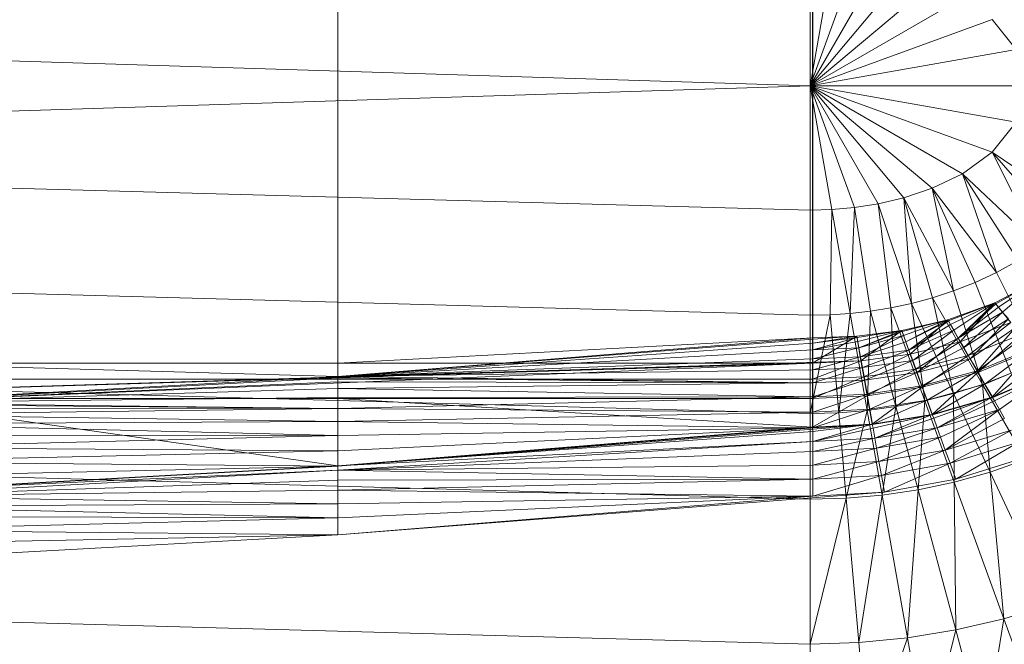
# Model space of a CAD drawing. Header units: metres. Extents: x 391.1 to 427.5, y 12.5 to 28.4.
# Tile 166 of 209: x 407.697 to 407.935, y 27.188 to 27.339. Entities that reach past the tile are written whole.
import ezdxf

# ---------------------------------------------------------------- set-up
doc = ezdxf.new("R2010")
doc.units = ezdxf.units.M
doc.layers.add('A-DETL-____-MBND', color=7, linetype='Continuous', lineweight=18)

# ---------------------------------------------------------------- blocks, each defined once
blk = doc.blocks.new('Family - Inodor PA-152337-03_CLI_AIGUA_P0A')
at = {"layer": 'A-DETL-____-MBND', "color": 253, "true_color": 0xaaaaaa}
for p, q in [((0.39665, 0.13288), (0.39665, 0.26697)), ((0.39665, 0.13288), (0.39665, 0.26697)), ((0.39665, 0.26697), (0.39665, 0.13288)), ((0.39665, 0.26697), (0.39665, 0.13288)), ((0.51154, 0.26697), (0.51154, 0.13288)), ((0.51154, 0.13288), (0.51154, 0.26697)), ((0.5116, 0.13894), (0.5116, 0.2609)), ((0.5116, 0.13894), (0.5116, 0.2609)), ((0.51095, 0.19991), (0.51095, 0.22997)), ((0.51623, 0.22982), (0.51095, 0.19991)), ((0.52166, 0.22933), (0.51095, 0.19991)), ((0.52742, 0.22843), (0.51095, 0.19991)), ((0.53366, 0.22697), (0.51095, 0.19991)), ((0.54048, 0.22469), (0.51095, 0.19991)), ((0.54779, 0.22118), (0.51095, 0.19991)), ((0.51095, 0.19991), (0.00127, 0.2159)), ((0.55503, 0.21596), (0.51095, 0.19991)), ((0.5608, 0.2087), (0.55503, 0.21596)), ((0.5608, 0.2087), (0.51095, 0.19991)), ((0.51095, 0.19991), (0.00127, 0.18393)), ((0.56308, 0.19991), (0.51095, 0.19991)), ((0.5608, 0.19112), (0.51095, 0.19991)), ((0.55503, 0.18387), (0.51095, 0.19991)), ((0.51095, 0.19991), (0.51095, 0.16986)), ((0.54779, 0.17865), (0.51095, 0.19991)), ((0.54048, 0.17514), (0.51095, 0.19991)), ((0.53366, 0.17286), (0.51095, 0.19991)), ((0.52742, 0.17139), (0.51095, 0.19991)), ((0.52166, 0.1705), (0.51095, 0.19991)), ((0.51623, 0.17001), (0.51095, 0.19991)), ((0.5608, 0.19112), (0.55503, 0.18387)), ((0.51095, 0.16986), (0.00127, 0.18393)), ((0.55503, 0.18387), (0.54779, 0.17865)), ((0.57592, 0.16962), (0.55503, 0.18387)), ((0.55503, 0.18387), (0.56637, 0.16111)), ((0.5713, 0.16507), (0.55503, 0.18387)), ((0.54779, 0.17865), (0.54048, 0.17514)), ((0.56637, 0.16111), (0.54779, 0.17865)), ((0.54779, 0.17865), (0.55607, 0.1548)), ((0.56126, 0.1577), (0.54779, 0.17865)), ((0.54048, 0.17514), (0.53366, 0.17286)), ((0.55607, 0.1548), (0.54048, 0.17514)), ((0.54048, 0.17514), (0.54568, 0.15031)), ((0.55086, 0.15235), (0.54048, 0.17514)), ((0.53366, 0.17286), (0.52742, 0.17139)), ((0.54568, 0.15031), (0.53366, 0.17286)), ((0.53366, 0.17286), (0.53549, 0.14729)), ((0.54056, 0.14864), (0.53366, 0.17286)), ((0.51623, 0.17001), (0.51095, 0.16986)), ((0.51095, 0.16986), (0.51095, 0.14444)), ((0.51623, 0.17001), (0.5158, 0.14455)), ((0.52166, 0.1705), (0.51623, 0.17001)), ((0.52066, 0.14488), (0.51623, 0.17001)), ((0.52166, 0.1705), (0.52066, 0.14488)), ((0.52742, 0.17139), (0.52166, 0.1705)), ((0.52555, 0.14543), (0.52166, 0.1705)), ((0.53549, 0.14729), (0.52742, 0.17139)), ((0.52742, 0.17139), (0.53049, 0.14623)), ((0.51095, 0.14444), (0.00127, 0.15852)), ((0.56126, 0.1577), (0.55607, 0.1548)), ((0.55607, 0.1548), (0.55086, 0.15235)), ((0.55567, 0.14741), (0.56699, 0.15344)), ((0.55567, 0.14741), (0.56699, 0.15344)), ((0.56699, 0.15344), (0.55567, 0.14741)), ((0.55567, 0.14741), (0.56699, 0.15344)), ((0.55587, 0.14717), (0.56699, 0.15344)), ((0.55587, 0.14717), (0.56699, 0.15344)), ((0.55607, 0.1548), (0.56654, 0.13366)), ((0.5565, 0.14641), (0.56699, 0.15344)), ((0.5565, 0.14641), (0.56699, 0.15344)), ((0.55753, 0.14519), (0.56699, 0.15344)), ((0.55753, 0.14519), (0.56699, 0.15344)), ((0.54568, 0.15031), (0.54056, 0.14864)), ((0.55086, 0.15235), (0.54568, 0.15031)), ((0.54568, 0.15031), (0.55265, 0.12769)), ((0.55086, 0.15235), (0.55962, 0.13041)), ((0.54056, 0.14864), (0.53549, 0.14729)), ((0.55265, 0.12769), (0.54056, 0.14864)), ((0.54056, 0.14864), (0.54567, 0.12547)), ((0.52555, 0.14543), (0.52066, 0.14488)), ((0.52555, 0.14543), (0.52479, 0.12141)), ((0.53049, 0.14623), (0.52555, 0.14543)), ((0.53173, 0.12235), (0.52555, 0.14543)), ((0.53549, 0.14729), (0.53049, 0.14623)), ((0.53869, 0.1237), (0.53049, 0.14623)), ((0.53049, 0.14623), (0.53173, 0.12235)), ((0.54567, 0.12547), (0.53549, 0.14729)), ((0.53549, 0.14729), (0.53869, 0.1237)), ((0.54428, 0.14332), (0.55567, 0.14741)), ((0.54428, 0.14332), (0.55567, 0.14741)), ((0.55567, 0.14741), (0.54428, 0.14332)), ((0.54428, 0.14332), (0.55567, 0.14741)), ((0.54444, 0.14305), (0.55567, 0.14741)), ((0.54444, 0.14305), (0.55567, 0.14741)), ((0.54493, 0.1422), (0.55567, 0.14741)), ((0.54493, 0.1422), (0.55567, 0.14741)), ((0.54573, 0.14081), (0.55567, 0.14741)), ((0.54573, 0.14081), (0.55567, 0.14741)), ((0.54681, 0.13893), (0.55567, 0.14741)), ((0.54681, 0.13893), (0.55567, 0.14741)), ((0.55587, 0.14717), (0.54681, 0.13893)), ((0.54681, 0.13893), (0.55587, 0.14717)), ((0.5565, 0.14641), (0.54681, 0.13893)), ((0.54681, 0.13893), (0.5565, 0.14641)), ((0.54726, 0.13804), (0.55567, 0.14741)), ((0.54726, 0.13804), (0.55567, 0.14741)), ((0.55952, 0.14272), (0.55567, 0.14741)), ((0.55952, 0.14272), (0.55567, 0.14741)), ((0.55587, 0.14717), (0.55567, 0.14741)), ((0.55587, 0.14717), (0.55567, 0.14741)), ((0.5565, 0.14641), (0.55587, 0.14717)), ((0.5565, 0.14641), (0.55587, 0.14717)), ((0.55753, 0.14519), (0.5565, 0.14641)), ((0.55753, 0.14519), (0.5565, 0.14641)), ((0.5158, 0.14455), (0.51095, 0.14444)), ((0.5158, 0.14455), (0.51095, 0.12067)), ((0.51095, 0.12067), (0.51095, 0.14444)), ((0.52066, 0.14488), (0.5158, 0.14455)), ((0.51787, 0.12085), (0.5158, 0.14455)), ((0.52066, 0.14488), (0.51787, 0.12085)), ((0.52479, 0.12141), (0.52066, 0.14488)), ((0.53313, 0.14076), (0.54428, 0.14332)), ((0.53313, 0.14076), (0.54428, 0.14332)), ((0.53313, 0.14076), (0.54428, 0.14332)), ((0.53313, 0.14076), (0.54428, 0.14332)), ((0.53324, 0.14047), (0.54428, 0.14332)), ((0.53324, 0.14047), (0.54428, 0.14332)), ((0.53358, 0.13955), (0.54428, 0.14332)), ((0.53358, 0.13955), (0.54428, 0.14332)), ((0.53412, 0.13804), (0.54428, 0.14332)), ((0.53412, 0.13804), (0.54428, 0.14332)), ((0.54444, 0.14305), (0.53412, 0.13804)), ((0.53412, 0.13804), (0.54444, 0.14305)), ((0.53487, 0.136), (0.54444, 0.14305)), ((0.53487, 0.136), (0.54444, 0.14305)), ((0.53515, 0.13505), (0.54428, 0.14332)), ((0.53515, 0.13505), (0.54428, 0.14332)), ((0.54726, 0.13804), (0.54428, 0.14332)), ((0.54726, 0.13804), (0.54428, 0.14332)), ((0.54444, 0.14305), (0.54428, 0.14332)), ((0.54444, 0.14305), (0.54428, 0.14332)), ((0.54493, 0.1422), (0.54444, 0.14305)), ((0.54493, 0.1422), (0.54444, 0.14305)), ((0.55753, 0.14519), (0.54681, 0.13893)), ((0.54681, 0.13893), (0.55753, 0.14519)), ((0.54815, 0.13662), (0.55753, 0.14519)), ((0.54815, 0.13662), (0.55753, 0.14519)), ((0.55892, 0.14353), (0.54815, 0.13662)), ((0.54815, 0.13662), (0.55892, 0.14353)), ((0.5497, 0.13393), (0.55892, 0.14353)), ((0.5497, 0.13393), (0.55892, 0.14353)), ((0.55892, 0.14353), (0.55753, 0.14519)), ((0.55892, 0.14353), (0.55753, 0.14519)), ((0.52228, 0.13938), (0.53313, 0.14076)), ((0.52228, 0.13938), (0.53313, 0.14076)), ((0.53313, 0.14076), (0.52228, 0.13938)), ((0.52228, 0.13938), (0.53313, 0.14076)), ((0.52233, 0.13907), (0.53313, 0.14076)), ((0.52233, 0.13907), (0.53313, 0.14076)), ((0.5225, 0.13811), (0.53313, 0.14076)), ((0.5225, 0.13811), (0.53313, 0.14076)), ((0.52278, 0.13653), (0.53313, 0.14076)), ((0.52278, 0.13653), (0.53313, 0.14076)), ((0.52327, 0.1334), (0.53313, 0.14076)), ((0.52327, 0.1334), (0.53313, 0.14076)), ((0.53515, 0.13505), (0.53313, 0.14076)), ((0.53515, 0.13505), (0.53313, 0.14076)), ((0.53324, 0.14047), (0.53313, 0.14076)), ((0.53324, 0.14047), (0.53313, 0.14076)), ((0.54493, 0.1422), (0.53487, 0.136)), ((0.53487, 0.136), (0.54493, 0.1422)), ((0.54573, 0.14081), (0.53487, 0.136)), ((0.53487, 0.136), (0.54573, 0.14081)), ((0.53578, 0.13349), (0.54573, 0.14081)), ((0.53578, 0.13349), (0.54573, 0.14081)), ((0.54573, 0.14081), (0.54493, 0.1422)), ((0.54573, 0.14081), (0.54493, 0.1422)), ((0.54681, 0.13893), (0.54573, 0.14081)), ((0.54681, 0.13893), (0.54573, 0.14081)), ((0.55952, 0.14272), (0.54726, 0.13804)), ((0.54726, 0.13804), (0.55952, 0.14272)), ((0.54726, 0.13804), (0.55952, 0.14272)), ((0.54921, 0.13467), (0.55952, 0.14272)), ((0.54921, 0.13467), (0.55952, 0.14272)), ((0.56065, 0.14147), (0.5497, 0.13393)), ((0.5497, 0.13393), (0.56065, 0.14147)), ((0.55142, 0.13096), (0.56065, 0.14147)), ((0.55142, 0.13096), (0.56065, 0.14147)), ((0.39665, 0.13288), (0.5116, 0.13894)), ((0.39665, 0.13288), (0.5116, 0.13894)), ((0.5116, 0.13894), (0.39665, 0.1296)), ((0.39665, 0.13288), (0.5116, 0.13894)), ((0.39665, 0.13288), (0.5116, 0.13894)), ((0.39665, 0.1296), (0.5116, 0.13894)), ((0.39665, 0.1296), (0.5116, 0.13894)), ((0.5116, 0.13863), (0.39665, 0.1296)), ((0.39665, 0.1296), (0.5116, 0.13863)), ((0.51154, 0.13288), (0.52228, 0.13938)), ((0.51154, 0.13288), (0.52228, 0.13938)), ((0.5116, 0.13894), (0.51154, 0.13288)), ((0.51154, 0.13288), (0.5116, 0.13894)), ((0.51154, 0.13288), (0.5116, 0.13894)), ((0.5116, 0.13894), (0.52228, 0.13938)), ((0.5116, 0.13894), (0.52228, 0.13938)), ((0.5116, 0.13894), (0.52228, 0.13938)), ((0.5116, 0.13765), (0.52228, 0.13938)), ((0.5116, 0.13863), (0.52228, 0.13938)), ((0.5116, 0.13894), (0.52228, 0.13938)), ((0.5116, 0.13765), (0.52228, 0.13938)), ((0.5116, 0.13863), (0.52228, 0.13938)), ((0.52233, 0.13907), (0.5116, 0.13765)), ((0.5116, 0.13605), (0.52233, 0.13907)), ((0.5116, 0.13605), (0.52233, 0.13907)), ((0.5116, 0.13765), (0.52233, 0.13907)), ((0.5116, 0.13863), (0.5116, 0.13894)), ((0.5116, 0.13863), (0.5116, 0.13894)), ((0.5116, 0.13765), (0.5116, 0.13863)), ((0.5116, 0.13765), (0.5116, 0.13863)), ((0.52327, 0.1334), (0.52228, 0.13938)), ((0.52327, 0.1334), (0.52228, 0.13938)), ((0.52233, 0.13907), (0.52228, 0.13938)), ((0.52233, 0.13907), (0.52228, 0.13938)), ((0.5225, 0.13811), (0.52233, 0.13907)), ((0.5225, 0.13811), (0.52233, 0.13907)), ((0.53324, 0.14047), (0.52278, 0.13653)), ((0.52278, 0.13653), (0.53324, 0.14047)), ((0.53358, 0.13955), (0.52278, 0.13653)), ((0.52278, 0.13653), (0.53358, 0.13955)), ((0.52316, 0.13439), (0.53358, 0.13955)), ((0.52316, 0.13439), (0.53358, 0.13955)), ((0.53358, 0.13955), (0.53324, 0.14047)), ((0.53358, 0.13955), (0.53324, 0.14047)), ((0.53412, 0.13804), (0.53358, 0.13955)), ((0.53412, 0.13804), (0.53358, 0.13955)), ((0.54681, 0.13893), (0.53578, 0.13349)), ((0.53578, 0.13349), (0.54681, 0.13893)), ((0.53684, 0.13057), (0.54681, 0.13893)), ((0.53684, 0.13057), (0.54681, 0.13893)), ((0.54815, 0.13662), (0.54681, 0.13893)), ((0.54815, 0.13662), (0.54681, 0.13893)), ((0.56202, 0.13974), (0.54921, 0.13467)), ((0.54921, 0.13467), (0.56202, 0.13974)), ((0.56264, 0.1391), (0.55142, 0.13096)), ((0.55142, 0.13096), (0.56264, 0.1391)), ((0.55155, 0.13062), (0.56202, 0.13974)), ((0.55155, 0.13062), (0.56202, 0.13974)), ((0.5116, 0.13765), (0.39665, 0.1296)), ((0.39665, 0.1296), (0.5116, 0.13765)), ((0.5116, 0.13605), (0.39665, 0.1296)), ((0.39665, 0.1296), (0.5116, 0.13605)), ((0.5225, 0.13811), (0.5116, 0.13605)), ((0.5116, 0.13605), (0.5225, 0.13811)), ((0.5116, 0.13605), (0.5116, 0.13765)), ((0.5116, 0.13605), (0.5116, 0.13765)), ((0.52278, 0.13653), (0.5116, 0.13605)), ((0.5116, 0.13388), (0.52278, 0.13653)), ((0.5116, 0.13605), (0.52278, 0.13653)), ((0.5116, 0.13388), (0.52278, 0.13653)), ((0.5116, 0.13388), (0.5116, 0.13605)), ((0.5116, 0.13388), (0.5116, 0.13605)), ((0.52278, 0.13653), (0.5225, 0.13811)), ((0.52278, 0.13653), (0.5225, 0.13811)), ((0.52316, 0.13439), (0.52278, 0.13653)), ((0.52316, 0.13439), (0.52278, 0.13653)), ((0.53412, 0.13804), (0.52316, 0.13439)), ((0.52316, 0.13439), (0.53412, 0.13804)), ((0.53487, 0.136), (0.52316, 0.13439)), ((0.52316, 0.13439), (0.53487, 0.136)), ((0.52362, 0.13176), (0.53487, 0.136)), ((0.52362, 0.13176), (0.53487, 0.136)), ((0.53487, 0.136), (0.53412, 0.13804)), ((0.53487, 0.136), (0.53412, 0.13804)), ((0.53578, 0.13349), (0.53487, 0.136)), ((0.53578, 0.13349), (0.53487, 0.136)), ((0.54726, 0.13804), (0.53515, 0.13505)), ((0.53515, 0.13505), (0.54726, 0.13804)), ((0.53515, 0.13505), (0.54726, 0.13804)), ((0.53648, 0.13139), (0.54726, 0.13804)), ((0.53648, 0.13139), (0.54726, 0.13804)), ((0.54815, 0.13662), (0.53684, 0.13057)), ((0.53684, 0.13057), (0.54815, 0.13662)), ((0.54921, 0.13467), (0.54726, 0.13804)), ((0.54921, 0.13467), (0.54726, 0.13804)), ((0.5497, 0.13393), (0.54815, 0.13662)), ((0.5497, 0.13393), (0.54815, 0.13662)), ((0.56484, 0.13647), (0.55142, 0.13096)), ((0.55142, 0.13096), (0.56484, 0.13647)), ((0.56503, 0.13616), (0.55155, 0.13062)), ((0.55155, 0.13062), (0.56503, 0.13616)), ((0.55325, 0.12779), (0.56484, 0.13647)), ((0.55325, 0.12779), (0.56484, 0.13647)), ((0.55504, 0.12458), (0.56503, 0.13616)), ((0.55504, 0.12458), (0.56503, 0.13616)), ((0.51095, 0.12067), (0.00127, 0.13475)), ((0.5116, 0.13388), (0.39665, 0.1296)), ((0.39665, 0.1296), (0.5116, 0.13388)), ((0.52316, 0.13439), (0.5116, 0.13388)), ((0.5116, 0.1312), (0.52316, 0.13439)), ((0.5116, 0.13388), (0.52316, 0.13439)), ((0.5116, 0.1312), (0.52316, 0.13439)), ((0.5116, 0.1312), (0.5116, 0.13388)), ((0.5116, 0.1312), (0.5116, 0.13388)), ((0.52362, 0.13176), (0.52316, 0.13439)), ((0.52362, 0.13176), (0.52316, 0.13439)), ((0.53515, 0.13505), (0.52327, 0.1334)), ((0.52327, 0.1334), (0.53515, 0.13505)), ((0.52327, 0.1334), (0.53515, 0.13505)), ((0.53578, 0.13349), (0.52362, 0.13176)), ((0.52362, 0.13176), (0.53578, 0.13349)), ((0.52395, 0.12956), (0.53515, 0.13505)), ((0.52395, 0.12956), (0.53515, 0.13505)), ((0.52416, 0.1287), (0.53578, 0.13349)), ((0.52416, 0.1287), (0.53578, 0.13349)), ((0.53648, 0.13139), (0.53515, 0.13505)), ((0.53648, 0.13139), (0.53515, 0.13505)), ((0.53684, 0.13057), (0.53578, 0.13349)), ((0.53684, 0.13057), (0.53578, 0.13349)), ((0.54921, 0.13467), (0.53648, 0.13139)), ((0.53648, 0.13139), (0.54921, 0.13467)), ((0.5497, 0.13393), (0.53684, 0.13057)), ((0.53684, 0.13057), (0.5497, 0.13393)), ((0.53802, 0.12735), (0.5497, 0.13393)), ((0.53802, 0.12735), (0.5497, 0.13393)), ((0.53808, 0.127), (0.54921, 0.13467)), ((0.53808, 0.127), (0.54921, 0.13467)), ((0.55155, 0.13062), (0.54921, 0.13467)), ((0.55155, 0.13062), (0.54921, 0.13467)), ((0.55142, 0.13096), (0.5497, 0.13393)), ((0.55142, 0.13096), (0.5497, 0.13393)), ((0.5672, 0.13367), (0.55325, 0.12779)), ((0.55325, 0.12779), (0.5672, 0.13367)), ((0.55513, 0.12452), (0.5672, 0.13367)), ((0.55513, 0.12452), (0.5672, 0.13367)), ((0.52327, 0.1334), (0.00127, 0.11723)), ((0.00187, 0.11726), (0.52327, 0.1334)), ((0.00187, 0.11726), (0.52327, 0.1334)), ((0.00187, 0.11726), (0.51154, 0.13288)), ((0.00187, 0.11726), (0.51154, 0.13288)), ((0.39665, 0.13288), (0.28176, 0.13288)), ((0.39665, 0.1296), (0.28176, 0.13288)), ((0.39665, 0.13288), (0.28176, 0.13288)), ((0.39665, 0.1296), (0.28176, 0.13288)), ((0.28176, 0.12326), (0.51154, 0.13288)), ((0.28176, 0.12326), (0.51154, 0.13288)), ((0.28176, 0.13288), (0.39665, 0.13288)), ((0.39665, 0.13288), (0.28176, 0.13288)), ((0.51154, 0.13288), (0.39665, 0.13288)), ((0.39665, 0.1296), (0.39665, 0.13288)), ((0.51154, 0.13288), (0.39665, 0.13288)), ((0.51154, 0.13288), (0.39665, 0.1296)), ((0.51154, 0.13288), (0.39665, 0.13288)), ((0.39665, 0.1296), (0.51154, 0.13288)), ((0.51154, 0.13288), (0.39665, 0.13288)), ((0.39665, 0.13288), (0.39665, 0.12899)), ((0.51154, 0.13288), (0.39665, 0.13288)), ((0.39665, 0.12899), (0.39665, 0.13288)), ((0.5116, 0.1312), (0.39665, 0.1296)), ((0.39665, 0.1296), (0.5116, 0.1312)), ((0.52327, 0.1334), (0.51154, 0.13288)), ((0.51154, 0.13288), (0.52327, 0.1334)), ((0.51154, 0.13288), (0.52327, 0.1334)), ((0.51154, 0.12899), (0.52327, 0.1334)), ((0.51154, 0.13288), (0.52327, 0.1334)), ((0.51154, 0.12899), (0.52327, 0.1334)), ((0.51154, 0.12899), (0.51154, 0.13288)), ((0.51154, 0.13288), (0.51154, 0.12899)), ((0.52362, 0.13176), (0.5116, 0.1312)), ((0.5116, 0.1281), (0.52362, 0.13176)), ((0.5116, 0.1312), (0.52362, 0.13176)), ((0.5116, 0.1281), (0.52362, 0.13176)), ((0.5116, 0.1281), (0.5116, 0.1312)), ((0.5116, 0.1281), (0.5116, 0.1312)), ((0.52395, 0.12956), (0.52327, 0.1334)), ((0.52395, 0.12956), (0.52327, 0.1334)), ((0.52416, 0.1287), (0.52362, 0.13176)), ((0.52416, 0.1287), (0.52362, 0.13176)), ((0.53648, 0.13139), (0.52395, 0.12956)), ((0.52395, 0.12956), (0.53648, 0.13139)), ((0.52476, 0.12496), (0.53648, 0.13139)), ((0.52476, 0.12496), (0.53648, 0.13139)), ((0.53808, 0.127), (0.53648, 0.13139)), ((0.53808, 0.127), (0.53648, 0.13139)), ((0.39665, 0.1296), (0.28176, 0.12326)), ((0.28176, 0.12326), (0.39665, 0.1296)), ((0.28176, 0.12326), (0.39665, 0.1296)), ((0.28176, 0.12326), (0.39665, 0.1296)), ((0.39665, 0.12929), (0.28176, 0.12326)), ((0.28176, 0.12326), (0.39665, 0.12929)), ((0.28176, 0.12899), (0.39665, 0.12899)), ((0.39665, 0.12899), (0.28176, 0.12899)), ((0.5116, 0.1281), (0.39665, 0.1296)), ((0.5116, 0.1281), (0.39665, 0.1296)), ((0.39665, 0.12929), (0.39665, 0.1296)), ((0.39665, 0.12929), (0.39665, 0.1296)), ((0.5116, 0.1281), (0.39665, 0.12929)), ((0.5116, 0.1281), (0.39665, 0.12929)), ((0.39665, 0.12831), (0.39665, 0.12929)), ((0.39665, 0.12831), (0.39665, 0.12929)), ((0.39665, 0.12899), (0.51154, 0.12899)), ((0.39665, 0.12899), (0.39665, 0.12431)), ((0.51154, 0.12899), (0.39665, 0.12899)), ((0.39665, 0.12431), (0.39665, 0.12899)), ((0.52395, 0.12956), (0.51154, 0.12899)), ((0.51154, 0.12431), (0.52395, 0.12956)), ((0.51154, 0.12899), (0.52395, 0.12956)), ((0.51154, 0.12431), (0.52395, 0.12956)), ((0.51154, 0.12431), (0.51154, 0.12899)), ((0.51154, 0.12899), (0.51154, 0.12431)), ((0.52416, 0.1287), (0.5116, 0.1281)), ((0.5116, 0.12467), (0.52416, 0.1287)), ((0.5116, 0.1281), (0.52416, 0.1287)), ((0.5116, 0.12467), (0.52416, 0.1287)), ((0.52476, 0.12496), (0.52395, 0.12956)), ((0.52476, 0.12496), (0.52395, 0.12956)), ((0.53684, 0.13057), (0.52416, 0.1287)), ((0.52416, 0.1287), (0.53684, 0.13057)), ((0.52475, 0.12532), (0.52416, 0.1287)), ((0.52475, 0.12532), (0.52416, 0.1287)), ((0.52475, 0.12532), (0.53684, 0.13057)), ((0.52475, 0.12532), (0.53684, 0.13057)), ((0.53802, 0.12735), (0.53684, 0.13057)), ((0.53802, 0.12735), (0.53684, 0.13057)), ((0.55142, 0.13096), (0.53802, 0.12735)), ((0.53802, 0.12735), (0.55142, 0.13096)), ((0.55155, 0.13062), (0.53808, 0.127)), ((0.53808, 0.127), (0.55155, 0.13062)), ((0.53927, 0.12391), (0.55142, 0.13096)), ((0.53927, 0.12391), (0.55142, 0.13096)), ((0.54047, 0.12044), (0.55155, 0.13062)), ((0.54047, 0.12044), (0.55155, 0.13062)), ((0.55325, 0.12779), (0.55142, 0.13096)), ((0.55325, 0.12779), (0.55142, 0.13096)), ((0.55504, 0.12458), (0.55155, 0.13062)), ((0.55504, 0.12458), (0.55155, 0.13062)), ((0.55962, 0.13041), (0.55265, 0.12769)), ((0.56951, 0.13081), (0.55504, 0.12458)), ((0.55504, 0.12458), (0.56951, 0.13081)), ((0.56962, 0.13078), (0.55513, 0.12452)), ((0.55558, 0.12374), (0.56951, 0.13081)), ((0.55558, 0.12374), (0.56951, 0.13081)), ((0.55681, 0.12161), (0.56951, 0.13081)), ((0.55681, 0.12161), (0.56951, 0.13081)), ((0.39665, 0.12831), (0.28176, 0.12326)), ((0.28176, 0.12326), (0.39665, 0.12831)), ((0.39665, 0.12671), (0.28176, 0.12326)), ((0.28176, 0.12326), (0.39665, 0.12671)), ((0.5116, 0.1281), (0.39665, 0.12831)), ((0.5116, 0.1281), (0.39665, 0.12831)), ((0.39665, 0.12671), (0.39665, 0.12831)), ((0.39665, 0.12671), (0.39665, 0.12831)), ((0.5116, 0.1281), (0.39665, 0.12671)), ((0.39665, 0.12671), (0.5116, 0.1281)), ((0.5116, 0.12467), (0.39665, 0.12671)), ((0.5116, 0.12467), (0.39665, 0.12671)), ((0.39665, 0.12454), (0.39665, 0.12671)), ((0.39665, 0.12454), (0.39665, 0.12671)), ((0.5116, 0.12467), (0.5116, 0.1281)), ((0.5116, 0.12467), (0.5116, 0.1281)), ((0.53802, 0.12735), (0.52475, 0.12532)), ((0.52475, 0.12532), (0.53802, 0.12735)), ((0.53808, 0.127), (0.52476, 0.12496)), ((0.52476, 0.12496), (0.53808, 0.127)), ((0.52539, 0.12172), (0.53802, 0.12735)), ((0.52539, 0.12172), (0.53802, 0.12735)), ((0.52597, 0.11809), (0.53808, 0.127)), ((0.52597, 0.11809), (0.53808, 0.127)), ((0.53927, 0.12391), (0.53802, 0.12735)), ((0.53927, 0.12391), (0.53802, 0.12735)), ((0.54047, 0.12044), (0.53808, 0.127)), ((0.54047, 0.12044), (0.53808, 0.127)), ((0.55325, 0.12779), (0.53927, 0.12391)), ((0.53927, 0.12391), (0.55325, 0.12779)), ((0.54056, 0.12037), (0.55325, 0.12779)), ((0.54056, 0.12037), (0.55325, 0.12779)), ((0.55265, 0.12769), (0.54567, 0.12547)), ((0.56314, 0.10952), (0.55265, 0.12769)), ((0.55265, 0.12769), (0.55451, 0.1065)), ((0.55513, 0.12452), (0.55325, 0.12779)), ((0.55513, 0.12452), (0.55325, 0.12779)), ((0.39665, 0.12454), (0.28176, 0.12326)), ((0.28176, 0.12326), (0.39665, 0.12454)), ((0.28176, 0.12431), (0.39665, 0.12431)), ((0.39665, 0.12431), (0.28176, 0.12431)), ((0.39665, 0.10799), (0.28176, 0.12431)), ((0.39665, 0.10799), (0.28176, 0.12431)), ((0.5116, 0.12467), (0.39665, 0.12454)), ((0.39665, 0.12186), (0.5116, 0.12467)), ((0.39665, 0.12454), (0.5116, 0.12467)), ((0.39665, 0.12186), (0.5116, 0.12467)), ((0.39665, 0.12186), (0.39665, 0.12454)), ((0.39665, 0.12186), (0.39665, 0.12454)), ((0.39665, 0.12431), (0.51154, 0.12431)), ((0.39665, 0.12431), (0.39665, 0.10799)), ((0.51154, 0.12431), (0.39665, 0.12431)), ((0.51154, 0.11733), (0.39665, 0.12431)), ((0.51154, 0.11733), (0.39665, 0.12431)), ((0.39665, 0.10799), (0.39665, 0.12431)), ((0.52476, 0.12496), (0.51154, 0.12431)), ((0.51154, 0.11733), (0.52476, 0.12496)), ((0.51154, 0.12431), (0.52476, 0.12496)), ((0.51154, 0.11733), (0.52476, 0.12496)), ((0.51154, 0.11733), (0.51154, 0.12431)), ((0.51154, 0.12431), (0.51154, 0.11733)), ((0.52475, 0.12532), (0.5116, 0.12467)), ((0.5116, 0.12101), (0.52475, 0.12532)), ((0.5116, 0.12467), (0.52475, 0.12532)), ((0.5116, 0.12101), (0.52475, 0.12532)), ((0.5116, 0.12101), (0.5116, 0.12467)), ((0.5116, 0.12101), (0.5116, 0.12467)), ((0.52539, 0.12172), (0.52475, 0.12532)), ((0.52539, 0.12172), (0.52475, 0.12532)), ((0.52597, 0.11809), (0.52476, 0.12496)), ((0.52597, 0.11809), (0.52476, 0.12496)), ((0.53927, 0.12391), (0.52539, 0.12172)), ((0.52539, 0.12172), (0.53927, 0.12391)), ((0.52605, 0.11801), (0.53927, 0.12391)), ((0.52605, 0.11801), (0.53927, 0.12391)), ((0.54567, 0.12547), (0.53869, 0.1237)), ((0.54056, 0.12037), (0.53927, 0.12391)), ((0.54056, 0.12037), (0.53927, 0.12391)), ((0.55504, 0.12458), (0.54047, 0.12044)), ((0.54047, 0.12044), (0.55504, 0.12458)), ((0.55513, 0.12452), (0.54056, 0.12037)), ((0.54086, 0.11952), (0.55504, 0.12458)), ((0.54086, 0.11952), (0.55504, 0.12458)), ((0.5417, 0.11721), (0.55504, 0.12458)), ((0.5417, 0.11721), (0.55504, 0.12458)), ((0.55451, 0.1065), (0.54567, 0.12547)), ((0.54567, 0.12547), (0.54583, 0.10408)), ((0.55558, 0.12374), (0.55504, 0.12458)), ((0.55558, 0.12374), (0.55504, 0.12458)), ((0.39665, 0.12186), (0.28176, 0.12326)), ((0.39665, 0.12186), (0.28176, 0.12326)), ((0.39665, 0.12186), (0.28176, 0.12295)), ((0.39665, 0.12186), (0.28176, 0.12295)), ((0.39665, 0.12186), (0.28176, 0.12197)), ((0.39665, 0.12186), (0.28176, 0.12197)), ((0.39665, 0.12186), (0.28176, 0.12037)), ((0.28176, 0.12037), (0.39665, 0.12186)), ((0.5116, 0.12101), (0.39665, 0.12186)), ((0.5116, 0.12101), (0.39665, 0.12186)), ((0.39665, 0.11876), (0.39665, 0.12186)), ((0.39665, 0.11876), (0.39665, 0.12186)), ((0.52539, 0.12172), (0.5116, 0.12101)), ((0.5116, 0.11724), (0.52539, 0.12172)), ((0.5116, 0.12101), (0.52539, 0.12172)), ((0.5116, 0.11724), (0.52539, 0.12172)), ((0.53173, 0.12235), (0.52479, 0.12141)), ((0.52605, 0.11801), (0.52539, 0.12172)), ((0.52605, 0.11801), (0.52539, 0.12172)), ((0.53173, 0.12235), (0.5284, 0.10094)), ((0.53869, 0.1237), (0.53173, 0.12235)), ((0.53712, 0.10224), (0.53173, 0.12235)), ((0.53869, 0.1237), (0.53712, 0.10224)), ((0.54583, 0.10408), (0.53869, 0.1237)), ((0.55558, 0.12374), (0.5417, 0.11721)), ((0.5417, 0.11721), (0.55558, 0.12374)), ((0.55681, 0.12161), (0.5417, 0.11721)), ((0.5417, 0.11721), (0.55681, 0.12161)), ((0.54253, 0.11492), (0.55681, 0.12161)), ((0.54253, 0.11492), (0.55681, 0.12161)), ((0.54366, 0.11184), (0.55681, 0.12161)), ((0.54366, 0.11184), (0.55681, 0.12161)), ((0.55681, 0.12161), (0.55558, 0.12374)), ((0.55681, 0.12161), (0.55558, 0.12374)), ((0.55803, 0.1195), (0.55681, 0.12161)), ((0.55803, 0.1195), (0.55681, 0.12161)), ((0.39665, 0.11876), (0.28176, 0.12037)), ((0.39665, 0.11876), (0.28176, 0.12037)), ((0.5116, 0.12101), (0.39665, 0.11876)), ((0.39665, 0.11876), (0.5116, 0.12101)), ((0.51787, 0.12085), (0.51095, 0.12067)), ((0.51095, 0.09991), (0.51095, 0.12067)), ((0.5116, 0.11724), (0.5116, 0.12101)), ((0.5116, 0.11724), (0.5116, 0.12101)), ((0.52479, 0.12141), (0.51787, 0.12085)), ((0.51968, 0.10017), (0.51787, 0.12085)), ((0.52479, 0.12141), (0.51968, 0.10017)), ((0.5284, 0.10094), (0.52479, 0.12141)), ((0.54047, 0.12044), (0.52597, 0.11809)), ((0.52597, 0.11809), (0.54047, 0.12044)), ((0.54056, 0.12037), (0.52605, 0.11801)), ((0.5262, 0.11712), (0.54047, 0.12044)), ((0.5262, 0.11712), (0.54047, 0.12044)), ((0.52662, 0.1147), (0.54047, 0.12044)), ((0.52662, 0.1147), (0.54047, 0.12044)), ((0.54086, 0.11952), (0.52662, 0.1147)), ((0.52662, 0.1147), (0.54086, 0.11952)), ((0.54086, 0.11952), (0.54047, 0.12044)), ((0.54086, 0.11952), (0.54047, 0.12044)), ((0.5417, 0.11721), (0.54086, 0.11952)), ((0.5417, 0.11721), (0.54086, 0.11952)), ((0.55803, 0.1195), (0.54366, 0.11184)), ((0.54366, 0.11184), (0.55803, 0.1195)), ((0.39665, 0.11876), (0.28176, 0.11819)), ((0.28176, 0.11819), (0.39665, 0.11876)), ((0.39665, 0.11533), (0.28176, 0.11819)), ((0.39665, 0.11533), (0.28176, 0.11819)), ((0.5116, 0.11724), (0.39665, 0.11876)), ((0.39665, 0.11533), (0.39665, 0.11876)), ((0.5116, 0.11724), (0.39665, 0.11876)), ((0.39665, 0.11533), (0.39665, 0.11876)), ((0.39665, 0.1079), (0.52605, 0.11801)), ((0.51154, 0.11733), (0.39665, 0.10799)), ((0.39665, 0.10799), (0.51154, 0.11733)), ((0.5116, 0.11724), (0.39665, 0.11533)), ((0.39665, 0.1079), (0.5116, 0.11724)), ((0.39665, 0.11167), (0.5116, 0.11724)), ((0.39665, 0.11533), (0.5116, 0.11724)), ((0.39665, 0.1079), (0.5116, 0.11724)), ((0.39665, 0.11167), (0.5116, 0.11724)), ((0.52597, 0.11809), (0.51154, 0.11733)), ((0.51154, 0.11733), (0.52597, 0.11809)), ((0.5116, 0.11634), (0.51154, 0.11733)), ((0.5116, 0.11634), (0.51154, 0.11733)), ((0.5116, 0.11634), (0.52597, 0.11809)), ((0.5116, 0.11388), (0.52597, 0.11809)), ((0.5116, 0.11388), (0.52597, 0.11809)), ((0.5116, 0.11634), (0.52597, 0.11809)), ((0.52605, 0.11801), (0.5116, 0.11724)), ((0.5116, 0.11724), (0.52605, 0.11801)), ((0.5262, 0.11712), (0.5116, 0.11388)), ((0.5116, 0.11388), (0.5262, 0.11712)), ((0.5262, 0.11712), (0.52597, 0.11809)), ((0.5262, 0.11712), (0.52597, 0.11809)), ((0.52662, 0.1147), (0.5262, 0.11712)), ((0.52662, 0.1147), (0.5262, 0.11712)), ((0.5417, 0.11721), (0.52662, 0.1147)), ((0.52662, 0.1147), (0.5417, 0.11721)), ((0.52705, 0.1123), (0.5417, 0.11721)), ((0.52705, 0.1123), (0.5417, 0.11721)), ((0.54253, 0.11492), (0.5417, 0.11721)), ((0.54253, 0.11492), (0.5417, 0.11721)), ((0.39665, 0.11533), (0.28176, 0.11552)), ((0.39665, 0.11533), (0.28176, 0.11552)), ((0.39665, 0.11533), (0.28176, 0.11242)), ((0.28176, 0.11242), (0.39665, 0.11533)), ((0.5116, 0.11634), (0.39665, 0.10799)), ((0.39665, 0.10799), (0.5116, 0.11634)), ((0.39665, 0.11167), (0.39665, 0.11533)), ((0.39665, 0.11167), (0.39665, 0.11533)), ((0.5116, 0.11388), (0.5116, 0.11634)), ((0.5116, 0.11388), (0.5116, 0.11634)), ((0.52662, 0.1147), (0.5116, 0.11388)), ((0.5116, 0.11145), (0.52662, 0.1147)), ((0.5116, 0.11388), (0.52662, 0.1147)), ((0.5116, 0.11145), (0.52662, 0.1147)), ((0.52705, 0.1123), (0.52662, 0.1147)), ((0.52705, 0.1123), (0.52662, 0.1147)), ((0.54253, 0.11492), (0.52705, 0.1123)), ((0.52705, 0.1123), (0.54253, 0.11492)), ((0.52762, 0.10907), (0.54253, 0.11492)), ((0.52762, 0.10907), (0.54253, 0.11492)), ((0.54366, 0.11184), (0.54253, 0.11492)), ((0.54366, 0.11184), (0.54253, 0.11492)), ((0.55967, 0.11666), (0.54366, 0.11184)), ((0.54366, 0.11184), (0.55967, 0.11666)), ((0.54482, 0.10863), (0.55967, 0.11666)), ((0.54482, 0.10863), (0.55967, 0.11666)), ((0.51095, 0.09991), (0.00127, 0.11399)), ((0.39665, 0.11167), (0.28176, 0.11242)), ((0.39665, 0.11167), (0.28176, 0.11242)), ((0.5116, 0.11388), (0.39665, 0.10799)), ((0.39665, 0.10799), (0.5116, 0.11388)), ((0.3967, 0.10699), (0.5116, 0.11388)), ((0.3967, 0.10699), (0.5116, 0.11388)), ((0.5116, 0.11145), (0.5116, 0.11388)), ((0.5116, 0.11145), (0.5116, 0.11388)), ((0.52705, 0.1123), (0.5116, 0.11145)), ((0.5116, 0.10817), (0.52705, 0.1123)), ((0.5116, 0.11145), (0.52705, 0.1123)), ((0.5116, 0.10817), (0.52705, 0.1123)), ((0.52762, 0.10907), (0.52705, 0.1123)), ((0.52762, 0.10907), (0.52705, 0.1123)), ((0.56138, 0.1137), (0.54482, 0.10863)), ((0.54482, 0.10863), (0.56138, 0.1137)), ((0.54623, 0.10478), (0.56138, 0.1137)), ((0.54623, 0.10478), (0.56138, 0.1137)), ((0.39665, 0.11167), (0.28176, 0.10898)), ((0.28176, 0.10898), (0.39665, 0.11167)), ((0.39665, 0.1079), (0.39665, 0.11167)), ((0.39665, 0.1079), (0.39665, 0.11167)), ((0.5116, 0.11145), (0.3967, 0.10699)), ((0.3967, 0.10699), (0.5116, 0.11145)), ((0.5116, 0.10817), (0.5116, 0.11145)), ((0.5116, 0.10817), (0.5116, 0.11145)), ((0.54366, 0.11184), (0.52762, 0.10907)), ((0.52762, 0.10907), (0.54366, 0.11184)), ((0.52821, 0.1057), (0.54366, 0.11184)), ((0.52821, 0.1057), (0.54366, 0.11184)), ((0.54482, 0.10863), (0.54366, 0.11184)), ((0.54482, 0.10863), (0.54366, 0.11184)), ((0.56343, 0.11016), (0.54623, 0.10478)), ((0.39665, 0.10799), (0.28175, 0.10165)), ((0.28175, 0.10165), (0.39665, 0.10799)), ((0.39665, 0.1079), (0.28176, 0.10898)), ((0.39665, 0.1079), (0.28176, 0.10898)), ((0.39665, 0.1079), (0.28176, 0.10533)), ((0.28176, 0.10156), (0.39665, 0.1079)), ((0.28176, 0.10533), (0.39665, 0.1079)), ((0.3967, 0.10699), (0.39665, 0.10799)), ((0.3967, 0.10699), (0.39665, 0.10799)), ((0.5116, 0.10817), (0.3967, 0.10699)), ((0.3967, 0.10699), (0.5116, 0.10817)), ((0.52762, 0.10907), (0.5116, 0.10817)), ((0.5116, 0.10475), (0.52762, 0.10907)), ((0.5116, 0.10817), (0.52762, 0.10907)), ((0.5116, 0.10475), (0.52762, 0.10907)), ((0.5116, 0.10475), (0.5116, 0.10817)), ((0.5116, 0.10475), (0.5116, 0.10817)), ((0.52821, 0.1057), (0.52762, 0.10907)), ((0.52821, 0.1057), (0.52762, 0.10907)), ((0.54482, 0.10863), (0.52821, 0.1057)), ((0.52821, 0.1057), (0.54482, 0.10863)), ((0.52893, 0.10167), (0.54482, 0.10863)), ((0.52893, 0.10167), (0.54482, 0.10863)), ((0.54623, 0.10478), (0.54482, 0.10863)), ((0.54623, 0.10478), (0.54482, 0.10863)), ((0.56314, 0.10952), (0.55451, 0.1065)), ((0.3967, 0.10699), (0.28175, 0.10165)), ((0.28175, 0.10165), (0.3967, 0.10699)), ((0.28181, 0.10065), (0.3967, 0.10699)), ((0.28181, 0.10065), (0.3967, 0.10699)), ((0.5116, 0.10475), (0.3967, 0.10699)), ((0.5116, 0.10475), (0.3967, 0.10699)), ((0.3967, 0.10454), (0.3967, 0.10699)), ((0.3967, 0.10454), (0.3967, 0.10699)), ((0.52821, 0.1057), (0.5116, 0.10475)), ((0.5116, 0.10065), (0.52821, 0.1057)), ((0.5116, 0.10475), (0.52821, 0.1057)), ((0.5116, 0.10065), (0.52821, 0.1057)), ((0.52893, 0.10167), (0.52821, 0.1057)), ((0.52893, 0.10167), (0.52821, 0.1057)), ((0.55451, 0.1065), (0.54583, 0.10408)), ((0.5694, 0.07457), (0.55451, 0.1065)), ((0.55451, 0.1065), (0.55786, 0.07104)), ((0.3967, 0.10454), (0.28181, 0.10065)), ((0.28181, 0.10065), (0.3967, 0.10454)), ((0.5116, 0.10475), (0.3967, 0.10454)), ((0.3967, 0.1021), (0.5116, 0.10475)), ((0.3967, 0.10454), (0.5116, 0.10475)), ((0.3967, 0.1021), (0.5116, 0.10475)), ((0.3967, 0.1021), (0.3967, 0.10454)), ((0.3967, 0.1021), (0.3967, 0.10454)), ((0.5116, 0.10065), (0.5116, 0.10475)), ((0.5116, 0.10065), (0.5116, 0.10475)), ((0.54623, 0.10478), (0.52893, 0.10167)), ((0.54583, 0.10408), (0.53712, 0.10224)), ((0.55786, 0.07104), (0.54583, 0.10408)), ((0.54583, 0.10408), (0.54621, 0.06833)), ((0.3967, 0.1021), (0.28181, 0.10065)), ((0.28181, 0.10065), (0.3967, 0.1021)), ((0.3967, 0.09882), (0.28181, 0.10065)), ((0.3967, 0.09882), (0.28181, 0.10065)), ((0.5116, 0.10065), (0.3967, 0.1021)), ((0.5116, 0.10065), (0.3967, 0.1021)), ((0.3967, 0.09882), (0.3967, 0.1021)), ((0.3967, 0.09882), (0.3967, 0.1021)), ((0.5116, 0.10065), (0.3967, 0.09882)), ((0.3967, 0.0954), (0.5116, 0.10065)), ((0.3967, 0.09882), (0.5116, 0.10065)), ((0.3967, 0.0954), (0.5116, 0.10065)), ((0.39671, 0.09131), (0.52893, 0.10167)), ((0.39671, 0.09131), (0.5116, 0.10065)), ((0.39671, 0.09131), (0.5116, 0.10065)), ((0.51968, 0.10017), (0.51095, 0.09991)), ((0.51968, 0.10017), (0.51095, 0.06488)), ((0.52893, 0.10167), (0.5116, 0.10065)), ((0.5116, 0.10065), (0.52893, 0.10167)), ((0.5284, 0.10094), (0.51968, 0.10017)), ((0.52273, 0.06526), (0.51968, 0.10017)), ((0.5284, 0.10094), (0.52273, 0.06526)), ((0.53712, 0.10224), (0.5284, 0.10094)), ((0.53449, 0.06641), (0.5284, 0.10094)), ((0.53712, 0.10224), (0.53449, 0.06641)), ((0.54621, 0.06833), (0.53712, 0.10224)), ((0.3967, 0.09882), (0.28181, 0.0982)), ((0.28181, 0.0982), (0.3967, 0.09882)), ((0.3967, 0.0954), (0.28181, 0.0982)), ((0.3967, 0.0954), (0.28181, 0.0982)), ((0.3967, 0.0954), (0.3967, 0.09882)), ((0.3967, 0.0954), (0.3967, 0.09882)), ((0.51095, 0.06488), (0.51095, 0.09991)), ((0.3967, 0.0954), (0.28181, 0.09576)), ((0.3967, 0.0954), (0.28181, 0.09576)), ((0.3967, 0.0954), (0.28181, 0.09248)), ((0.28181, 0.09248), (0.3967, 0.0954)), ((0.39671, 0.09131), (0.3967, 0.0954)), ((0.39671, 0.09131), (0.3967, 0.0954)), ((0.39671, 0.09131), (0.28181, 0.09248)), ((0.39671, 0.09131), (0.28181, 0.09248)), ((0.39671, 0.09131), (0.28181, 0.08906)), ((0.28181, 0.08497), (0.39671, 0.09131)), ((0.28181, 0.08906), (0.39671, 0.09131)), ((0.51095, 0.06488), (0.00127, 0.07896)), ((0.5694, 0.07457), (0.55786, 0.07104)), ((0.55786, 0.07104), (0.54621, 0.06833)), ((0.55786, 0.07104), (0.55318, 0.04232)), ((0.56708, 0.04571), (0.55786, 0.07104)), ((0.54621, 0.06833), (0.53449, 0.06641)), ((0.54621, 0.06833), (0.53917, 0.03991)), ((0.55318, 0.04232), (0.54621, 0.06833)), ((0.52273, 0.06526), (0.51095, 0.06488)), ((0.51095, 0.03799), (0.51095, 0.06488)), ((0.53449, 0.06641), (0.52273, 0.06526)), ((0.52508, 0.03847), (0.52273, 0.06526)), ((0.53449, 0.06641), (0.52508, 0.03847)), ((0.53917, 0.03991), (0.53449, 0.06641))]:
    blk.add_line(p, q, dxfattribs=at)
blk = doc.blocks.new('LONDR55-XX_ZZ-ARQ-CAA-M3D-Londres55_ifc-1-03_CLI_AIGUA_P0A')
at = {"layer": 'A-DETL-____-MBND', "color": 253, "lineweight": 18, "true_color": 0xaaaaaa}
blk.add_blockref('Family - Inodor PA-152337-03_CLI_AIGUA_P0A', (407.37693, 27.12274), dxfattribs=at)

msp = doc.modelspace()

# ---------------------------------------------------------------- block references
at = {"lineweight": 5}
msp.add_blockref('LONDR55-XX_ZZ-ARQ-CAA-M3D-Londres55_ifc-1-03_CLI_AIGUA_P0A', (0, 0), dxfattribs=at)

doc.saveas('drawing.dxf')
